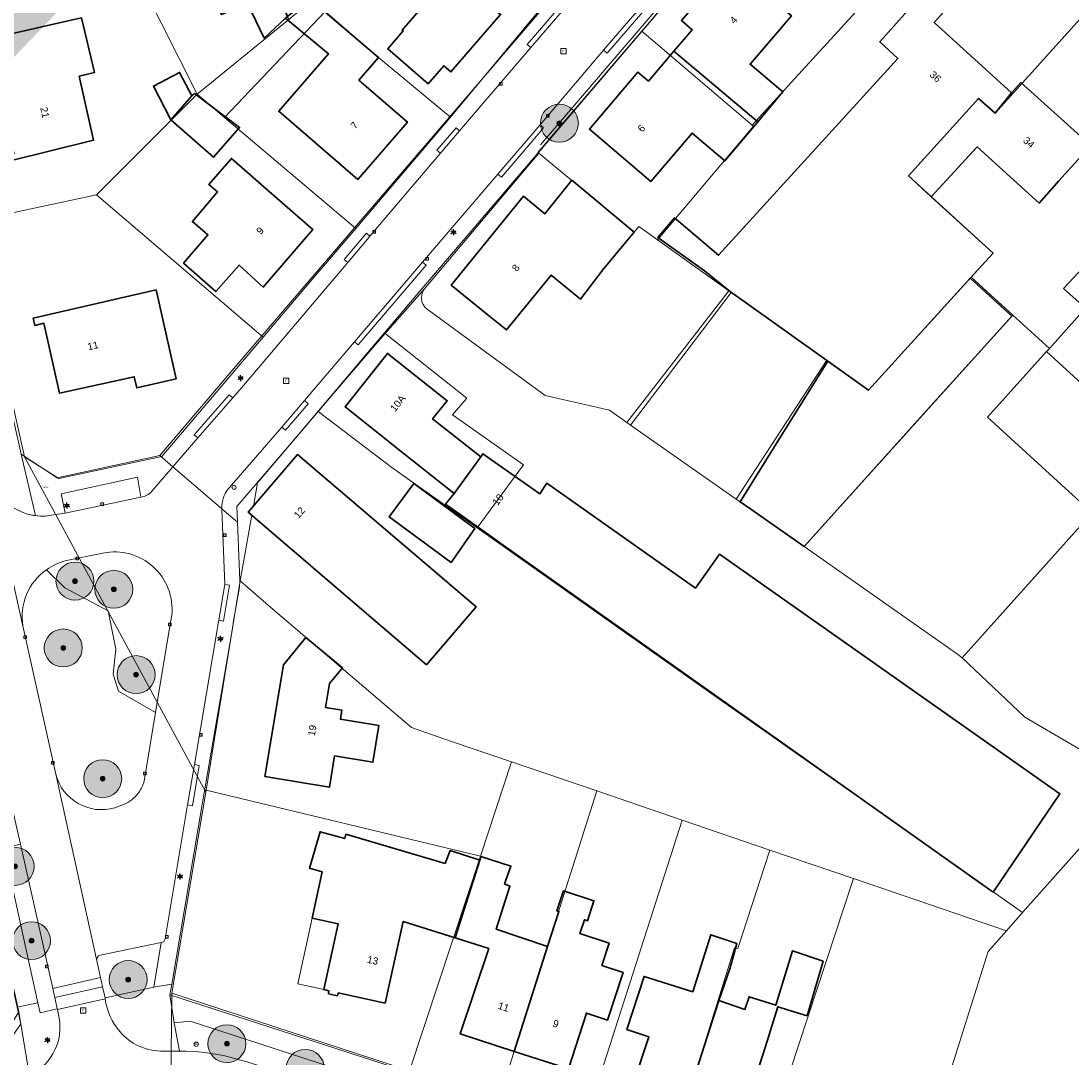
# Model space of a CAD drawing. Header units: millimetres. Extents: x 162876 to 168130, y 402614 to 405602.
# Tile 122 of 256: x 165482 to 165592, y 403750 to 403860. Entities that reach past the tile are written whole.
import ezdxf
from ezdxf.enums import TextEntityAlignment as Align

# ---------------------------------------------------------------- set-up
doc = ezdxf.new("R2010")
doc.units = ezdxf.units.MM
for name, color, linetype, lineweight in [('X-CA190022.004-UO-BGT_Ondergrond$0$GE_203_VGOHaag_Lijn_GEM', 253, 'X-CA190022.004-UO-BGT_Ondergrond$0$Heg', 9), ('X-CA190022.004-UO-BGT_Ondergrond$0$GE_314_WGDRijbaanLokaleweg_Vlak_GEM', 253, 'Continuous', 9), ('X-CA190022.004-UO-BGT_Ondergrond$0$GE_315_WGDRijbaanLokalewegverkeersdrempel_GEM', 253, 'Continuous', 9), ('X-CA190022.004-UO-BGT_Ondergrond$0$GE_317_WGDVoetpad_Vlak_GEM', 253, 'Continuous', 9), ('X-CA190022.004-UO-BGT_Ondergrond$0$GE_322_WGDInrit_Vlak_GEM', 253, 'Continuous', 9), ('X-CA190022.004-UO-BGT_Ondergrond$0$GE_366_OWGBerm_groenvoorziening_Vlak_GEM', 253, 'Continuous', 9), ('X-CA190022.004-UO-BGT_Ondergrond$0$GE_367_OWGBerm_groenvoorziening_grasenk_GEM', 253, 'Continuous', 9), ('X-CA190022.004-UO-BGT_Ondergrond$0$GE_401_OTDErf_Vlak_GEM', 253, 'Continuous', 9), ('X-CA190022.004-UO-BGT_Ondergrond$0$GE_4502_GBKN_Huisnummer_Lijn_GEM', 7, 'Continuous', 9), ('X-CA190022.004-UO-BGT_Ondergrond$0$GE_601_PNDgrondvlakpand_Vlak_MV_GEM', 34, 'Continuous', 35), ('X-CA190022.004-UO-BGT_Ondergrond$0$GE_632_GBILuifel_Inrichtend_Vlak_GEM', 253, 'Continuous', 9), ('X-CA190022.004-UO-BGT_Ondergrond$0$GE_814_BRDVerkeersbord_Punt_GEM', 7, 'Continuous', 25), ('X-CA190022.004-UO-BGT_Ondergrond$0$GE_861_PALLichtmast_Punt_GEM', 202, 'Continuous', 25), ('X-CA190022.004-UO-BGT_Ondergrond$0$GE_884_PutGasput_Punt_GEM', 32, 'Continuous', 25), ('X-CA190022.004-UO-BGT_Ondergrond$0$GE_885_PutInspectieofRioolput_Punt_GEM', 253, 'Continuous', 9), ('X-CA190022.004-UO-BGT_Ondergrond$0$GE_886_PutKolk_Punt_GEM', 253, 'Continuous', 9), ('X-CA190022.004-UO-BGT_Ondergrond$0$N-WE-RI-PUT_INSPECTIE-S', 253, 'Continuous', 9), ('X-CA190022.004-UO-DWM_Beplanting_v0.1$0$B-WE-GR-BOOM-S AFKOMSTIG UIT BGT', 252, 'Continuous', 0), ('X-CA190022.004-UO-KAD_Percelen$0$B-WE-KG-GRENS_PERCEEL-GV', 150, 'Continuous', 9)]:
    doc.layers.add(name, color=color, linetype=linetype, lineweight=lineweight)
doc.layers.add('X-CA190022.004-UO-DWM_Beplanting_v0.1$0$B-WE-GR-BOOM-S AFKOMSTIG UIT BOMENBESTAND GEMEENTE', color=252, linetype='Continuous')
doc.layers.add('X-CA190022.004-UO-TXT_Tekst 1op200_v0.1$0$X-XX-AL-VERWIJZING-V', color=253, linetype='Continuous', lineweight=0, transparency=0.4)
doc.styles.add('X-CA190022.004-UO-BGT_Ondergrond$0$BGT_NAR', font='arial.ttf', dxfattribs={"height": 1})
doc.styles.add('X-CA190022.004-UO-BGT_Ondergrond$0$NLCS-ISO', font='NLCS-ISO.ttf')
doc.styles.add('X-CA190022.004-UO-BGT_Ondergrond$0$NLCS-ISO-M250-T30', font='NLCS-ISO.ttf', dxfattribs={"height": 0.75})
doc.linetypes.add('X-CA190022.004-UO-BGT_Ondergrond$0$Heg', pattern='A,5,-1.5,[2,dgnlstyle-meierijstad.shx,S=0.007937,R=45,X=0,Y=0],-1.5', length=8)

# ---------------------------------------------------------------- blocks, each defined once
blk = doc.blocks.new('X-CA190022.004-UO-BGT_Ondergrond$0$SRI-KOLK-SO')
at = {"color": 0, "linetype": 'ByBlock', "lineweight": 18}
blk.add_lwpolyline([(-1.125, -1.125), (1.125, -1.125), (1.125, 1.125), (-1.125, 1.125)], close=True, dxfattribs=at)
at = {"color": 0, "linetype": 'ByBlock', "lineweight": 18, "style": 'X-CA190022.004-UO-BGT_Ondergrond$0$NLCS-ISO'}
blk.add_text('k', height=1.5, dxfattribs=at).set_placement((0, 0), align=Align.MIDDLE_CENTER)
blk = doc.blocks.new('X-CA190022.004-UO-BGT_Ondergrond$0$IMGEOKolk')
at = {"xscale": 5, "yscale": 5, "zscale": 5}
blk.add_blockref('X-CA190022.004-UO-BGT_Ondergrond$0$SRI-KOLK-SO', (0, 0), dxfattribs=at)
blk = doc.blocks.new('X-CA190022.004-UO-BGT_Ondergrond$0$SIE-WEG_PAAL_VERKEERSBORD-SO')
at = {"linetype": 'ByBlock', "lineweight": 18}
blk.add_circle((0, 0), 1.5, dxfattribs=at)
at = {"linetype": 'ByBlock', "lineweight": 18, "style": 'X-CA190022.004-UO-BGT_Ondergrond$0$NLCS-ISO'}
blk.add_text('vb', height=1.5, dxfattribs=at).set_placement((0, 0.13), align=Align.MIDDLE_CENTER)
blk = doc.blocks.new('X-CA190022.004-UO-BGT_Ondergrond$0$IMGEOVerkeersbord')
at = {"xscale": 5, "yscale": 5, "zscale": 5}
blk.add_blockref('X-CA190022.004-UO-BGT_Ondergrond$0$SIE-WEG_PAAL_VERKEERSBORD-SO', (0, 0), dxfattribs=at)
blk = doc.blocks.new('X-CA190022.004-UO-BGT_Ondergrond$0$SRI-PUT_INSPECTIEPUT_RIOOLPUT-SO')
at = {"color": 0, "linetype": 'ByBlock', "lineweight": 18}
blk.add_lwpolyline([(-1.12, -1.12), (1.12, -1.12), (1.12, 1.12), (-1.12, 1.12)], close=True, dxfattribs=at)
at = {"color": 0, "linetype": 'ByBlock', "lineweight": 18, "style": 'X-CA190022.004-UO-BGT_Ondergrond$0$NLCS-ISO'}
blk.add_text('r', height=1.5, dxfattribs=at).set_placement((0, 0.28), align=Align.MIDDLE_CENTER)
blk = doc.blocks.new('X-CA190022.004-UO-BGT_Ondergrond$0$IMGEOInspectierioolput')
at = {"layer": 'X-CA190022.004-UO-BGT_Ondergrond$0$N-WE-RI-PUT_INSPECTIE-S', "xscale": 10, "yscale": 10, "zscale": 10}
blk.add_blockref('X-CA190022.004-UO-BGT_Ondergrond$0$SRI-PUT_INSPECTIEPUT_RIOOLPUT-SO', (0, 0), dxfattribs=at)
blk = doc.blocks.new('X-CA190022.004-UO-BGT_Ondergrond$0$N-SIE-WEG_LICHTMAST-SO')
h = blk.add_hatch(color=256)
h.paths.add_polyline_path([(1.16, 0.5, 0.658505), (-1.16, 0.5)])
h.paths.add_polyline_path([(-1.16, -0.5, 0.658505), (1.16, -0.5)])
at = {"flags": 128}
for points in [[(-2.19, 1.27), (-1.1, 0.63)], [(-1.16, 0.5), (1.16, 0.5)], [(0, 1.27), (0, 2.53)], [(1.1, 0.63), (2.19, 1.27)], [(-2.19, -1.27), (-1.1, -0.63)], [(-1.16, -0.5), (1.16, -0.5)], [(0, -1.27), (0, -2.53)], [(2.19, -1.27), (1.1, -0.63)]]:
    blk.add_lwpolyline(points, dxfattribs=at)
at = {"ltscale": 0.5}
blk.add_circle((0, 0), 1.27, dxfattribs=at)
at = {"style": 'X-CA190022.004-UO-BGT_Ondergrond$0$NLCS-ISO'}
blk.add_attdef('TYPE', text='', height=1.8, dxfattribs=at).set_placement((0, 2.53), align=Align.BOTTOM_CENTER)
blk = doc.blocks.new('X-CA190022.004-UO-BGT_Ondergrond$0$IMGEOLichtmastpaal')
at = {"xscale": 5, "yscale": 5, "zscale": 5}
blk.add_blockref('X-CA190022.004-UO-BGT_Ondergrond$0$N-SIE-WEG_LICHTMAST-SO', (0, 6.4), dxfattribs=at)
blk = doc.blocks.new('X-CA190022.004-UO-BGT_Ondergrond$0$IMGEOGasput')
at = {"insert": (-7, 3.4), "char_height": 6, "attachment_point": 1, "style": 'X-CA190022.004-UO-BGT_Ondergrond$0$NLCS-ISO-M250-T30'}
blk.add_mtext_dynamic_manual_height_columns('GAS', width=7.484, gutter_width=3.75, heights=[0], dxfattribs=at)
blk = doc.blocks.new('X-CA190022.004-UO-DWM_Beplanting_v0.1$0$SGR-BOOM_01-SO')
at = {"linetype": 'ByBlock', "lineweight": 18}
h = blk.add_hatch(color=0, dxfattribs=at)
h.dxf.hatch_style = 1
edge = h.paths.add_edge_path()
edge.add_arc((0, 0), 0.25, 0, 360)
at = {"color": 0, "linetype": 'ByBlock', "lineweight": 18}
for radius in [2, 0.25]:
    blk.add_circle((0, 0), radius, dxfattribs=at)
blk = doc.blocks.new('X-CA190022.004-UO-DWM_Beplanting_v0.1$0$IMGEOBoom')
at = {"transparency": 33554457}
h = blk.add_hatch(color=256, dxfattribs=at)
h.dxf.hatch_style = 1
edge = h.paths.add_edge_path()
edge.add_arc((0, 0), 100, 0, 360)
edge = h.paths.add_edge_path(flags=17)
edge.add_arc((0, 0), 12.5, 0, 360)
h = blk.add_hatch()
h.set_pattern_fill('ANGLE', color=256)
h.set_pattern_definition([(0, (0, 0), (0, 6.985), [5.08, -1.905]), (90, (0, 0), (-6.985, 4e-16), [5.08, -1.905])])
edge = h.paths.add_edge_path(flags=17)
edge.add_arc((0, 0), 12.5, 0, 360)
at = {"xscale": 50, "yscale": 50, "zscale": 50}
blk.add_blockref('X-CA190022.004-UO-DWM_Beplanting_v0.1$0$SGR-BOOM_01-SO', (0, 0), dxfattribs=at)

msp = doc.modelspace()

# ---------------------------------------------------------------- hatches: boundary and pattern name
at = {"layer": 'X-CA190022.004-UO-TXT_Tekst 1op200_v0.1$0$X-XX-AL-VERWIJZING-V'}
h = msp.add_hatch(color=256, dxfattribs=at)
h.dxf.hatch_style = 1
h.paths.add_polyline_path([(165471.506, 403877.339), (165470.295, 403878.587), (165468.473, 403879.052), (165464.873, 403880.204), (165449.202, 403882.613), (165469.033, 403843.252), (165489.15, 403864.185)])

# ---------------------------------------------------------------- linework, layer by layer
at = {"layer": 'X-CA190022.004-UO-BGT_Ondergrond$0$GE_203_VGOHaag_Lijn_GEM'}
for p, q in [((165536.512, 403846.473), (165560.926, 403875.04)), ((165500.882, 403777.188), (165497.641, 403758.03)), ((165497.641, 403758.03), (165497.45, 403756.9)), ((165497.45, 403756.9), (165513.858, 403751.578))]:
    msp.add_line(p, q, dxfattribs=at)
at = {"layer": 'X-CA190022.004-UO-BGT_Ondergrond$0$GE_314_WGDRijbaanLokaleweg_Vlak_GEM', "flags": 128}
for points in [[(165502.917, 403808.141), (165502.893, 403808.161), (165497.775, 403812.536), (165497.751, 403812.557), (165500.392, 403815.595), (165504.072, 403819.827), (165505.198, 403821.121), (165516.194, 403834.086), (165518.269, 403836.533), (165518.537, 403836.849), (165525.955, 403845.595), (165527.984, 403847.97), (165535.484, 403856.75), (165539.836, 403861.844), (165550.345, 403874.147), (165552.584, 403876.768), (165560.161, 403885.638), (165564.717, 403881.714), (165548.225, 403862.397), (165543.538, 403856.907), (165543.157, 403856.46), (165536.455, 403848.611)], [(165478.305, 403811.974), (165481.96, 403795.79), (165485.43, 403780.168), (165489.74, 403760.491), (165490.137, 403758.733), (165485.103, 403757.574), (165481.697, 403772.782), (165480.837, 403776.605), (165477.651, 403790.821), (165476.805, 403794.698), (165474.217, 403806.45), (165473.354, 403810.267), (165469.938, 403825.724), (165469.082, 403829.58), (165463.884, 403852.941), (165463.532, 403854.483)], [(165536.455, 403848.611), (165532.004, 403843.397), (165524.084, 403834.12), (165516.922, 403825.732), (165511.626, 403819.528), (165509.251, 403816.746), (165509.249, 403816.744), (165503.498, 403810.082)], [(165495.551, 403809.975), (165497.751, 403812.557), (165497.775, 403812.536), (165502.893, 403808.161), (165502.917, 403808.141), (165502.917, 403808.118), (165502.917, 403808.095), (165503.241, 403800.148), (165502.605, 403796.375), (165502.576, 403796.203), (165500.041, 403781.167), (165499.324, 403776.916)], [(165481.96, 403795.79), (165478.305, 403811.974)], [(165484.341, 403807.366), (165485.196, 403807.49), (165486.401, 403807.665), (165494.404, 403809.349)], [(165490.4, 403803.45), (165486.558, 403802.669)], [(165494.739, 403779.445), (165494.84, 403780.05), (165495.942, 403786.651), (165497.53, 403796.162), (165497.654, 403796.906)], [(165489.74, 403760.491), (165485.43, 403780.168)], [(165491.64, 403776.62), (165492.56, 403776.95)], [(165499.324, 403776.916), (165496.943, 403762.795)], [(165496.543, 403762.413), (165490.12, 403761.088)], [(165490.358, 403757.752), (165485.318, 403756.62), (165485.103, 403757.574), (165490.137, 403758.733), (165490.358, 403757.752)], [(165485.593, 403755.348), (165490.636, 403756.481)], [(165496.454, 403750.975), (165498.478, 403750.961)]]:
    msp.add_lwpolyline(points, dxfattribs=at)
at = {"layer": 'X-CA190022.004-UO-BGT_Ondergrond$0$GE_314_WGDRijbaanLokaleweg_Vlak_GEM'}
for centre, radius, start, end in [((165484.031, 403813.187), 5.824, 213.94465, 258.89646), ((165494.095, 403811.28), 1.955, 279.10202, 318.14689), ((165507.455, 403808.094), 4.538, 164.16288, 179.40184), ((165505.714, 403808.387), 2.79, 142.5899, 160.19989), ((165483.944, 403812.225), 4.864, 257.71847, 262.08652), ((165484.01, 403812.645), 5.289, 262.00644, 273.59248), ((165487.957, 403796.762), 6.071, 103.32006, 125.40061), ((165491.637, 403797.529), 6.049, 354.09088, 101.80043), ((165487.963, 403796.755), 6.08, 125.41303, 189.12751), ((165490.237, 403781.373), 4.956, 194.07747, 286.44072), ((165491.179, 403780.351), 3.673, 323.70941, 345.71873), ((165491.179, 403780.359), 3.678, 292.05205, 323.61251), ((165490.248, 403760.587), 0.517, 104.35006, 190.69514), ((165497.226, 403757.363), 6.649, 187.6225, 220.91939), ((165478.881, 403753.442), 6.978, 351.28993, 15.85552), ((165496.579, 403756.7), 5.727, 220.14716, 268.74531), ((165479.99, 403753.647), 5.924, 277.86175, 347.70504)]:
    msp.add_arc(centre, radius, start, end, dxfattribs=at)
at = {"layer": 'X-CA190022.004-UO-BGT_Ondergrond$0$GE_314_WGDRijbaanLokaleweg_Vlak_GEM', "extrusion": (0, 0, -1)}
for centre, radius, start, end in [((-165496.487, 403762.872), 0.462, 189.55345, 263.08374), ((-165498.562, 403728.693), 22.268, 89.78315, 103.48786)]:
    msp.add_arc(centre, radius, start, end, dxfattribs=at)
at = {"layer": 'X-CA190022.004-UO-BGT_Ondergrond$0$GE_315_WGDRijbaanLokalewegverkeersdrempel_GEM', "flags": 128}
msp.add_lwpolyline([(165490.636, 403756.481), (165485.593, 403755.348), (165485.586, 403755.429), (165485.318, 403756.62), (165490.358, 403757.752), (165490.625, 403756.57), (165490.63, 403756.526), (165490.636, 403756.481)], dxfattribs=at)
at = {"layer": 'X-CA190022.004-UO-BGT_Ondergrond$0$GE_317_WGDVoetpad_Vlak_GEM', "flags": 128}
for points in [[(165535.484, 403856.75), (165527.984, 403847.97), (165527.604, 403848.295), (165525.575, 403845.92), (165525.955, 403845.595), (165518.537, 403836.849), (165518.156, 403837.172), (165515.812, 403834.409), (165516.194, 403834.086), (165505.198, 403821.121), (165504.072, 403819.827), (165503.695, 403820.155), (165500.015, 403815.923), (165500.392, 403815.595), (165497.751, 403812.557), (165496.379, 403813.731), (165503.758, 403822.41), (165538.32, 403862.77)], [(165471.251, 403861.21), (165475.856, 403840.688), (165476.379, 403837.959), (165481.78, 403813.875), (165483.274, 403807.407)], [(165503.498, 403810.082), (165509.249, 403816.744), (165509.251, 403816.746), (165509.629, 403816.419), (165512.006, 403819.203), (165511.626, 403819.528), (165516.922, 403825.732), (165517.303, 403825.407), (165524.464, 403833.795), (165524.084, 403834.12), (165532.004, 403843.397), (165532.384, 403843.073), (165535.69, 403846.944), (165536.835, 403848.286), (165536.455, 403848.611), (165543.157, 403856.46), (165543.537, 403856.136), (165548.606, 403862.073)], [(165539.455, 403862.169), (165535.104, 403857.075), (165535.484, 403856.75)], [(165549.443, 403861.087), (165544.889, 403855.755), (165539.384, 403849.311), (165523.788, 403831.058), (165519.066, 403825.532), (165510.227, 403815.032), (165504.507, 403808.362), (165504.57, 403806.727), (165502.917, 403808.141)], [(165471.623, 403809.864), (165472.465, 403806.022), (165475.086, 403794.345), (165475.924, 403790.398), (165479.13, 403776.229), (165479.964, 403772.388), (165483.554, 403756.074), (165481.356, 403755.59), (165462.301, 403841.619), (165460.148, 403852.164), (165456.61, 403853.94), (165462.294, 403856.681)], [(165483.274, 403807.407), (165481.78, 403813.875), (165481.789, 403813.869), (165485.591, 403811.388), (165496.378, 403813.731), (165496.379, 403813.731), (165497.751, 403812.557), (165495.551, 403809.975)], [(165494.404, 403809.349), (165494.03, 403811.445), (165485.982, 403809.715), (165486.401, 403807.665), (165485.196, 403807.49), (165484.341, 403807.366)], [(165496.943, 403762.795), (165499.324, 403776.916), (165499.817, 403776.833), (165500.534, 403781.084), (165500.041, 403781.167), (165502.576, 403796.203), (165502.605, 403796.375), (165503.098, 403796.292), (165503.734, 403800.065), (165503.241, 403800.148), (165502.917, 403808.095), (165502.917, 403808.118), (165502.917, 403808.141), (165504.57, 403806.727)], [(165504.57, 403806.727), (165504.809, 403800.559), (165504.776, 403799.861), (165504.133, 403796.118), (165504.103, 403795.945), (165500.882, 403777.188), (165497.641, 403758.03), (165495.753, 403757.704), (165496.543, 403762.413)], [(165490.636, 403756.481), (165490.63, 403756.526), (165490.625, 403756.57), (165495.753, 403757.704), (165497.641, 403758.03), (165497.45, 403756.9)], [(165480.8, 403747.778), (165480.748, 403747.757), (165480.297, 403749.54), (165480.237, 403749.525), (165479.939, 403749.454), (165479.488, 403751.348), (165480.17, 403751.51), (165481.746, 403753.829), (165481.356, 403755.59), (165483.554, 403756.074), (165483.789, 403755.007), (165485.586, 403755.429), (165485.593, 403755.348)], [(165497.45, 403756.9), (165497.902, 403753.954), (165498.478, 403750.961), (165496.454, 403750.975)], [(165513.858, 403751.578), (165618.71, 403717.57), (165617.692, 403715.99), (165576.923, 403729.134), (165570.607, 403731.17), (165559.151, 403734.858), (165555.132, 403736.176), (165544.095, 403739.721), (165536.878, 403742.069), (165526.406, 403745.445), (165518.922, 403747.852), (165499.586, 403754.119), (165497.902, 403753.954), (165497.45, 403756.9), (165513.858, 403751.578)]]:
    msp.add_lwpolyline(points, dxfattribs=at)
at = {"layer": 'X-CA190022.004-UO-BGT_Ondergrond$0$GE_317_WGDVoetpad_Vlak_GEM', "extrusion": (0, 0, -1)}
for centre, radius, start, end in [((-165484.031, 403813.187), 5.824, 281.10354, 326.05535), ((-165494.095, 403811.28), 1.955, 221.85311, 260.89798), ((-165507.455, 403808.094), 4.538, 0.59816, 15.83712), ((-165505.714, 403808.387), 2.79, 19.80011, 37.4101), ((-165483.944, 403812.225), 4.864, 277.91348, 282.28153), ((-165484.01, 403812.645), 5.289, 266.40752, 277.99356), ((-165497.226, 403757.363), 6.649, 319.08061, 352.3775), ((-165478.881, 403753.442), 6.978, 164.14448, 188.71007), ((-165496.579, 403756.7), 5.727, 271.25469, 319.85284), ((-165479.99, 403753.647), 5.924, 192.29496, 262.13825)]:
    msp.add_arc(centre, radius, start, end, dxfattribs=at)
at = {"layer": 'X-CA190022.004-UO-BGT_Ondergrond$0$GE_317_WGDVoetpad_Vlak_GEM'}
msp.add_arc((165496.487, 403762.872), 0.462, 276.91626, 350.44655, dxfattribs=at)
at = {"layer": 'X-CA190022.004-UO-BGT_Ondergrond$0$GE_322_WGDInrit_Vlak_GEM', "flags": 128}
for points in [[(165548.225, 403862.397), (165548.606, 403862.073), (165543.537, 403856.136), (165543.157, 403856.46), (165543.538, 403856.907), (165548.225, 403862.397)], [(165539.836, 403861.844), (165535.484, 403856.75), (165535.104, 403857.075), (165539.455, 403862.169), (165539.836, 403861.844)], [(165527.984, 403847.97), (165525.955, 403845.595), (165525.575, 403845.92), (165527.604, 403848.295), (165527.984, 403847.97)], [(165536.455, 403848.611), (165536.835, 403848.286), (165535.69, 403846.944), (165532.384, 403843.073), (165532.004, 403843.397), (165536.455, 403848.611)], [(165518.537, 403836.849), (165518.269, 403836.533), (165516.194, 403834.086), (165515.812, 403834.409), (165518.156, 403837.172), (165518.537, 403836.849)], [(165524.084, 403834.12), (165524.464, 403833.795), (165517.303, 403825.407), (165516.922, 403825.732), (165524.084, 403834.12)], [(165504.072, 403819.827), (165500.392, 403815.595), (165500.015, 403815.923), (165503.695, 403820.155), (165504.072, 403819.827)], [(165511.626, 403819.528), (165512.006, 403819.203), (165509.629, 403816.419), (165509.251, 403816.746), (165511.626, 403819.528)], [(165503.241, 403800.148), (165503.734, 403800.065), (165503.098, 403796.292), (165502.605, 403796.375), (165503.241, 403800.148)], [(165500.041, 403781.167), (165500.534, 403781.084), (165499.817, 403776.833), (165499.324, 403776.916), (165500.041, 403781.167)]]:
    msp.add_lwpolyline(points, dxfattribs=at)
at = {"layer": 'X-CA190022.004-UO-BGT_Ondergrond$0$GE_366_OWGBerm_groenvoorziening_Vlak_GEM', "flags": 128}
for points in [[(165486.558, 403802.669), (165490.4, 403803.45)], [(165484.44, 403801.71), (165486.388, 403799.796), (165490.944, 403797.364), (165491.743, 403793.343), (165491.491, 403790.693), (165492.05, 403788.894), (165495.942, 403786.651), (165494.84, 403780.05), (165494.739, 403779.445)], [(165497.53, 403796.162), (165495.942, 403786.651), (165492.05, 403788.894), (165491.491, 403790.693), (165491.743, 403793.343), (165490.944, 403797.364), (165486.388, 403799.796), (165484.44, 403801.71)], [(165497.654, 403796.906), (165497.53, 403796.162)], [(165485.43, 403780.168), (165481.96, 403795.79)], [(165492.56, 403776.95), (165491.64, 403776.62)], [(165481.697, 403772.782), (165485.103, 403757.574), (165485.318, 403756.62), (165485.586, 403755.429), (165483.789, 403755.007), (165483.554, 403756.074), (165479.964, 403772.388), (165481.218, 403772.673), (165481.697, 403772.782)], [(165497.902, 403753.954), (165499.586, 403754.119), (165518.922, 403747.852), (165518.366, 403746.211), (165518.206, 403745.737), (165505.595, 403749.835), (165504.894, 403750.03), (165503.756, 403750.347)], [(165498.478, 403750.961), (165497.902, 403753.954)]]:
    msp.add_lwpolyline(points, dxfattribs=at)
at = {"layer": 'X-CA190022.004-UO-BGT_Ondergrond$0$GE_366_OWGBerm_groenvoorziening_Vlak_GEM', "extrusion": (0, 0, -1)}
for centre, radius, start, end in [((-165491.637, 403797.529), 6.049, 78.19957, 185.90912), ((-165487.957, 403796.762), 6.071, 54.59939, 76.67994), ((-165487.963, 403796.755), 6.08, 350.87249, 54.58697), ((-165490.237, 403781.373), 4.956, 253.55928, 345.92253), ((-165491.179, 403780.351), 3.673, 194.28127, 216.29059), ((-165491.179, 403780.359), 3.678, 216.38749, 247.94795)]:
    msp.add_arc(centre, radius, start, end, dxfattribs=at)
at = {"layer": 'X-CA190022.004-UO-BGT_Ondergrond$0$GE_366_OWGBerm_groenvoorziening_Vlak_GEM'}
msp.add_arc((165498.562, 403728.693), 22.268, 76.51214, 90.21685, dxfattribs=at)
at = {"layer": 'X-CA190022.004-UO-BGT_Ondergrond$0$GE_367_OWGBerm_groenvoorziening_grasenk_GEM', "flags": 128}
for points in [[(165486.401, 403807.665), (165485.982, 403809.715), (165494.03, 403811.445), (165494.404, 403809.349), (165486.401, 403807.665)], [(165496.543, 403762.413), (165495.753, 403757.704), (165490.625, 403756.57), (165490.358, 403757.752), (165490.137, 403758.733), (165489.74, 403760.491)], [(165490.12, 403761.088), (165496.543, 403762.413)]]:
    msp.add_lwpolyline(points, dxfattribs=at)
at = {"layer": 'X-CA190022.004-UO-BGT_Ondergrond$0$GE_367_OWGBerm_groenvoorziening_grasenk_GEM', "extrusion": (0, 0, -1)}
msp.add_arc((-165490.248, 403760.587), 0.517, 349.30486, 75.64994, dxfattribs=at)
at = {"layer": 'X-CA190022.004-UO-BGT_Ondergrond$0$GE_401_OTDErf_Vlak_GEM', "flags": 128}
for points in [[(165509.83, 403860.03), (165512.15, 403861.93), (165519.43, 403855.69), (165517.37, 403853.32), (165522.48, 403848.89), (165517.24, 403842.84), (165508.923, 403850.034), (165514.177, 403856.07), (165509.636, 403859.848), (165507.392, 403857.735), (165505.644, 403861.385), (165502.903, 403860.217), (165501.589, 403863.211), (165497.879, 403861.497), (165494.82, 403868.11), (165501.25, 403871.08), (165502.46, 403868.54), (165505.22, 403869.82), (165509.83, 403860.03)], [(165522.034, 403858.493), (165521.922, 403858.59), (165527.025, 403864.513), (165527.152, 403864.66), (165528.499, 403863.5), (165532.29, 403860.24), (165527.06, 403854.17), (165526.302, 403854.822), (165524.678, 403852.934), (165520.41, 403856.606), (165522.034, 403858.493)], [(165559.39, 403848.909), (165555.922, 403844.802), (165552.48, 403847.731), (165548.137, 403842.63), (165541.652, 403848.155), (165546.385, 403853.704), (165546.767, 403854.151), (165547.877, 403853.204), (165550.568, 403856.359), (165552.498, 403858.621), (165551.369, 403859.584), (165556.487, 403865.582), (165562.948, 403860.069), (165558.597, 403854.975), (165562.051, 403852.06), (165559.39, 403848.909)], [(165538.32, 403862.77), (165503.758, 403822.41), (165496.379, 403813.731), (165496.378, 403813.731), (165485.591, 403811.388), (165481.789, 403813.869), (165481.78, 403813.875), (165476.379, 403837.959), (165475.856, 403840.688), (165471.251, 403861.21)], [(165568.75, 403809.106), (165564.284, 403804.153), (165558.677, 403808.075), (165557.54, 403808.87), (165561.704, 403815.537), (165566.79, 403823.679), (165557.71, 403830.15), (165556.511, 403830.999), (165553.778, 403833.203), (165548.865, 403836.735), (165550.608, 403838.779), (165555.277, 403834.849), (165574.17, 403855.6), (165572.26, 403857.35), (165575.79, 403861.27)], [(165618.71, 403717.57), (165513.858, 403751.578), (165497.45, 403756.9), (165497.641, 403758.03), (165500.882, 403777.188), (165504.103, 403795.945), (165504.133, 403796.118), (165504.776, 403799.861), (165504.809, 403800.559), (165504.57, 403806.727), (165504.507, 403808.362), (165510.227, 403815.032), (165519.066, 403825.532), (165523.788, 403831.058), (165539.384, 403849.311), (165544.889, 403855.755), (165549.443, 403861.087)], [(165579.28, 403860.81), (165577.97, 403859.39), (165586.13, 403851.98), (165587.13, 403853.05), (165594.48, 403846.42), (165591.12, 403842.71), (165589.043, 403840.355), (165582.507, 403846.277), (165577.687, 403841.01), (165584.199, 403835.079), (165581.789, 403832.445), (165586.173, 403828.426), (165568.75, 403809.106)], [(165485.63, 403859.3), (165488.151, 403859.873), (165489.521, 403854.125), (165487.9, 403853.73), (165489.41, 403846.97), (165480.2, 403844.7), (165480.04, 403845.35), (165481.01, 403845.57), (165479.4, 403852.85), (165478.41, 403852.64), (165477.34, 403857.45), (165478.74, 403857.76), (165478.69, 403858.09), (165479.87, 403858.35), (165479.96, 403858.03), (165485.63, 403859.3)], [(165499.758, 403851.644), (165500.041, 403851.901), (165504.8, 403848.319), (165502.03, 403845.179), (165497.561, 403849.122), (165495.709, 403852.684), (165498.47, 403854.12), (165499.758, 403851.644)], [(165508.74, 403840.85), (165512.53, 403837.58), (165507.27, 403831.5), (165504.74, 403833.81), (165502.28, 403831.02), (165498.9, 403834), (165501.462, 403837.018), (165499.83, 403838.403), (165502.482, 403841.527), (165501.568, 403842.318), (165503.942, 403845.062), (165508.74, 403840.85)], [(165543.17, 403833.46), (165540.734, 403830.239), (165537.632, 403832.765), (165532.918, 403826.977), (165530.973, 403828.548), (165527.097, 403831.707), (165534.73, 403841.07), (165536.97, 403839.23), (165539.82, 403842.75), (165546.37, 403837.3), (165543.17, 403833.46)], [(165496.02, 403831.19), (165498.12, 403821.83), (165493.96, 403820.89), (165493.69, 403822.05), (165485.81, 403820.33), (165484.18, 403827.69), (165483.21, 403827.46), (165483.04, 403828.22), (165496.02, 403831.19)], [(165532.576, 403804.301), (165530.58, 403805.72), (165526.5, 403808.62), (165527.4, 403809.75), (165522.187, 403813.897), (165515.91, 403818.89), (165520.38, 403824.51), (165526.67, 403819.52), (165525.14, 403817.61), (165530.2, 403813.59), (165530.44, 403813.93), (165536.421, 403809.71), (165537.171, 403810.826), (165552.841, 403799.763), (165555.375, 403803.355), (165591.231, 403778.077), (165584.198, 403767.733), (165532.576, 403804.301)], [(165529.708, 403797.783), (165524.503, 403791.695), (165505.71, 403807.764), (165510.916, 403813.852), (165529.708, 403797.783)], [(165527.079, 403802.461), (165520.554, 403807.278), (165523.154, 403810.799), (165529.584, 403806.052), (165527.079, 403802.461)], [(165514.264, 403778.778), (165507.46, 403779.91), (165509.41, 403791.68), (165511.78, 403794.55), (165515.63, 403791.36), (165514.266, 403789.73), (165513.847, 403787.201), (165515.585, 403786.913), (165515.425, 403785.95), (165519.485, 403785.277), (165518.846, 403781.422), (165514.813, 403782.09), (165514.264, 403778.778)], [(165533.741, 403750.935), (165528.04, 403752.78), (165531.06, 403761.79), (165527.51, 403762.912), (165522.04, 403764.64), (165520.12, 403756.03), (165515.19, 403757.11), (165515.11, 403756.8), (165514.17, 403757.02), (165514.2, 403757.32), (165513.66, 403757.45), (165515.188, 403764.377), (165512.438, 403764.984), (165513.505, 403769.856), (165513.247, 403769.932), (165512.17, 403770.25), (165513.27, 403774.09), (165515.87, 403773.36), (165516, 403773.82), (165526.468, 403770.758), (165526.991, 403772.126), (165530.101, 403771.111), (165530.208, 403771.473), (165533.393, 403770.474), (165532.712, 403768.584), (165533.279, 403768.366), (165531.834, 403763.822), (165537.23, 403762.006), (165538.441, 403765.685), (165538.242, 403765.749), (165538.925, 403767.861), (165542.141, 403766.82), (165541.458, 403764.708), (165541.134, 403764.812), (165540.66, 403763.347), (165543.733, 403762.353), (165542.969, 403759.993), (165545.211, 403759.268), (165543.58, 403754.24), (165541.34, 403754.97), (165539.44, 403749.09), (165533.741, 403750.935)], [(165557.189, 403762.323), (165556.46, 403759.645), (165555.306, 403756.302), (165558.038, 403755.359), (165558.479, 403756.693), (165561.31, 403755.797), (165563.052, 403761.534), (165566.281, 403760.434), (165564.59, 403754.701), (165561.513, 403755.644), (165560.216, 403751.452), (165559.09, 403747.98), (165557.55, 403743.23), (165551.717, 403745.122), (165546.11, 403746.94), (165547.915, 403752.483), (165545.607, 403753.232), (165547.428, 403758.842), (165552.547, 403757.222), (165554.439, 403763.234), (165557.189, 403762.323)]]:
    msp.add_lwpolyline(points, dxfattribs=at)
at = {"layer": 'X-CA190022.004-UO-BGT_Ondergrond$0$GE_601_PNDgrondvlakpand_Vlak_MV_GEM', "flags": 128}
for points in [[(165497.879, 403861.497), (165494.82, 403868.11), (165501.25, 403871.08), (165502.46, 403868.54), (165505.22, 403869.82), (165509.83, 403860.03), (165509.636, 403859.848), (165507.392, 403857.735), (165505.644, 403861.385), (165502.903, 403860.217), (165501.589, 403863.211), (165497.879, 403861.497)], [(165528.499, 403863.5), (165532.29, 403860.24), (165527.06, 403854.17), (165526.302, 403854.822), (165524.678, 403852.934), (165520.41, 403856.606), (165522.034, 403858.493), (165521.922, 403858.59), (165527.025, 403864.513), (165527.152, 403864.66), (165528.499, 403863.5)], [(165550.568, 403856.359), (165552.498, 403858.621), (165551.369, 403859.584), (165556.487, 403865.582), (165562.948, 403860.069), (165558.597, 403854.975), (165562.051, 403852.06), (165559.39, 403848.909), (165550.568, 403856.359)], [(165586.13, 403851.98), (165584.401, 403849.815), (165582.663, 403851.383), (165575.269, 403843.212), (165577.687, 403841.01), (165584.199, 403835.079), (165581.789, 403832.445), (165571.068, 403820.636), (165566.79, 403823.679), (165557.71, 403830.15), (165556.511, 403830.999), (165553.778, 403833.203), (165548.865, 403836.735), (165550.608, 403838.779), (165555.277, 403834.849), (165574.17, 403855.6), (165572.26, 403857.35), (165575.79, 403861.27), (165576.06, 403861.06), (165577.4, 403862.52), (165579.28, 403860.81), (165577.97, 403859.39), (165586.13, 403851.98)], [(165509.83, 403860.03), (165512.15, 403861.93), (165519.43, 403855.69), (165517.37, 403853.32), (165522.48, 403848.89), (165517.24, 403842.84), (165508.923, 403850.034), (165514.177, 403856.07), (165509.636, 403859.848), (165509.83, 403860.03)], [(165487.9, 403853.73), (165489.41, 403846.97), (165480.2, 403844.7), (165480.04, 403845.35), (165481.01, 403845.57), (165479.4, 403852.85), (165478.41, 403852.64), (165477.34, 403857.45), (165478.74, 403857.76), (165478.69, 403858.09), (165479.87, 403858.35), (165479.96, 403858.03), (165485.63, 403859.3), (165488.151, 403859.873), (165489.521, 403854.125), (165487.9, 403853.73)], [(165550.568, 403856.359), (165559.39, 403848.909), (165555.922, 403844.802), (165552.48, 403847.731), (165548.137, 403842.63), (165541.652, 403848.155), (165546.385, 403853.704), (165546.767, 403854.151), (165547.877, 403853.204), (165550.568, 403856.359)], [(165499.758, 403851.644), (165497.561, 403849.122), (165495.709, 403852.684), (165498.47, 403854.12), (165499.758, 403851.644)], [(165586.13, 403851.98), (165587.13, 403853.05), (165594.48, 403846.42), (165591.12, 403842.71), (165589.043, 403840.355), (165582.507, 403846.277), (165577.687, 403841.01), (165575.269, 403843.212), (165582.663, 403851.383), (165584.401, 403849.815), (165586.13, 403851.98)], [(165500.041, 403851.901), (165504.8, 403848.319), (165502.03, 403845.179), (165497.561, 403849.122), (165499.758, 403851.644), (165500.041, 403851.901)], [(165508.74, 403840.85), (165512.53, 403837.58), (165507.27, 403831.5), (165504.74, 403833.81), (165502.28, 403831.02), (165498.9, 403834), (165501.462, 403837.018), (165499.83, 403838.403), (165502.482, 403841.527), (165501.568, 403842.318), (165503.942, 403845.062), (165508.74, 403840.85)], [(165530.973, 403828.548), (165527.097, 403831.707), (165534.73, 403841.07), (165536.97, 403839.23), (165539.82, 403842.75), (165546.37, 403837.3), (165543.17, 403833.46), (165540.734, 403830.239), (165537.632, 403832.765), (165532.918, 403826.977), (165530.973, 403828.548)], [(165586.173, 403828.426), (165568.75, 403809.106), (165564.284, 403804.153), (165558.677, 403808.075), (165557.54, 403808.87), (165561.704, 403815.537), (165566.79, 403823.679), (165571.068, 403820.636), (165581.789, 403832.445), (165586.173, 403828.426)], [(165496.02, 403831.19), (165498.12, 403821.83), (165493.96, 403820.89), (165493.69, 403822.05), (165485.81, 403820.33), (165484.18, 403827.69), (165483.21, 403827.46), (165483.04, 403828.22), (165496.02, 403831.19)], [(165525.14, 403817.61), (165530.2, 403813.59), (165527.4, 403809.75), (165522.187, 403813.897), (165515.91, 403818.89), (165520.38, 403824.51), (165526.67, 403819.52), (165525.14, 403817.61)], [(165524.503, 403791.695), (165505.71, 403807.764), (165510.916, 403813.852), (165529.708, 403797.783), (165524.503, 403791.695)], [(165555.375, 403803.355), (165591.231, 403778.077), (165584.198, 403767.733), (165532.576, 403804.301), (165530.58, 403805.72), (165526.5, 403808.62), (165527.4, 403809.75), (165530.2, 403813.59), (165530.44, 403813.93), (165536.421, 403809.71), (165537.171, 403810.826), (165552.841, 403799.763), (165555.375, 403803.355)], [(165527.079, 403802.461), (165520.554, 403807.278), (165523.154, 403810.799), (165529.584, 403806.052), (165527.079, 403802.461)], [(165513.847, 403787.201), (165515.585, 403786.913), (165515.425, 403785.95), (165519.485, 403785.277), (165518.846, 403781.422), (165514.813, 403782.09), (165514.264, 403778.778), (165507.46, 403779.91), (165509.41, 403791.68), (165511.78, 403794.55), (165515.63, 403791.36), (165514.266, 403789.73), (165513.847, 403787.201)], [(165530.101, 403771.111), (165527.51, 403762.912), (165522.04, 403764.64), (165520.12, 403756.03), (165515.19, 403757.11), (165515.11, 403756.8), (165514.17, 403757.02), (165514.2, 403757.32), (165513.66, 403757.45), (165515.188, 403764.377), (165512.438, 403764.984), (165513.505, 403769.856), (165513.247, 403769.932), (165512.17, 403770.25), (165513.27, 403774.09), (165515.87, 403773.36), (165516, 403773.82), (165526.468, 403770.758), (165526.991, 403772.126), (165530.101, 403771.111)], [(165537.23, 403762.006), (165533.741, 403750.935), (165528.04, 403752.78), (165531.06, 403761.79), (165527.51, 403762.912), (165530.101, 403771.111), (165530.208, 403771.473), (165533.393, 403770.474), (165532.712, 403768.584), (165533.279, 403768.366), (165531.834, 403763.822), (165537.23, 403762.006)], [(165545.211, 403759.268), (165543.58, 403754.24), (165541.34, 403754.97), (165539.44, 403749.09), (165533.741, 403750.935), (165537.23, 403762.006), (165538.441, 403765.685), (165538.242, 403765.749), (165538.925, 403767.861), (165542.141, 403766.82), (165541.458, 403764.708), (165541.134, 403764.812), (165540.66, 403763.347), (165543.733, 403762.353), (165542.969, 403759.993), (165545.211, 403759.268)], [(165555.306, 403756.302), (165551.717, 403745.122), (165546.11, 403746.94), (165547.915, 403752.483), (165545.607, 403753.232), (165547.428, 403758.842), (165552.547, 403757.222), (165554.439, 403763.234), (165557.189, 403762.323), (165556.46, 403759.645), (165555.306, 403756.302)], [(165566.281, 403760.434), (165564.59, 403754.701), (165561.513, 403755.644), (165560.216, 403751.452), (165559.09, 403747.98), (165557.55, 403743.23), (165551.717, 403745.122), (165555.306, 403756.302), (165558.038, 403755.359), (165558.479, 403756.693), (165561.31, 403755.797), (165563.052, 403761.534), (165566.281, 403760.434)]]:
    msp.add_lwpolyline(points, dxfattribs=at)
at = {"layer": 'X-CA190022.004-UO-BGT_Ondergrond$0$GE_632_GBILuifel_Inrichtend_Vlak_GEM', "flags": 128}
msp.add_lwpolyline([(165513.66, 403757.45), (165510.918, 403758.046), (165512.438, 403764.984), (165515.188, 403764.377), (165513.66, 403757.45)], dxfattribs=at)
at = {"layer": 'X-CA190022.004-UO-KAD_Percelen$0$B-WE-KG-GRENS_PERCEEL-GV', "flags": 128}
for points in [[(165497.474, 403741.197), (165497.667, 403757.082), (165501.252, 403778.269), (165482.14, 403813.619), (165476.531, 403838.4), (165471.394, 403861.093), (165490.886, 403870.6), (165502.278, 403876.156), (165512.515, 403881.147), (165488.008, 403902.301), (165414.648, 403867.011), (165432.29, 403842.158), (165433.171, 403842.55), (165456.543, 403853.918), (165459.871, 403852.29), (165465.213, 403828.507), (165469.095, 403811.313), (165472.909, 403794.011), (165474.352, 403787.415), (165476.721, 403776.593), (165481.531, 403755.119), (165484.652, 403736.3)], [(165536.316, 403860.6), (165527.034, 403849.396), (165517.037, 403837.673), (165512.137, 403831.927), (165507.284, 403826.219), (165496.586, 403813.638), (165485.751, 403811.325), (165482.14, 403813.619), (165501.252, 403778.269), (165501.285, 403778.462), (165504.844, 403800.527), (165506.103, 403807.463), (165505.737, 403807.777), (165506.255, 403808.382), (165506.675, 403810.853), (165513.086, 403818.38), (165514.486, 403820.023), (165519.159, 403825.481), (165520.147, 403826.608), (165524.249, 403831.286), (165536.338, 403845.615), (165536.238, 403845.698), (165547.18, 403858.471), (165569.323, 403884.319)], [(165599.212, 403779.355), (165587.548, 403786.166), (165580.925, 403792.435), (165580.445, 403792.8), (165564.273, 403804.137), (165557.11, 403809.159), (165546.001, 403816.947), (165545.591, 403817.235), (165543.765, 403818.515), (165537.007, 403820.058), (165524.562, 403829.16), (165524.319, 403829.395), (165524.132, 403829.678), (165524.012, 403829.994), (165523.962, 403830.329), (165523.987, 403830.666), (165524.084, 403830.991), (165524.249, 403831.286), (165520.147, 403826.608), (165528.747, 403819.786), (165527.219, 403818.038), (165534.717, 403812.748), (165529.822, 403806.116), (165554.805, 403788.459), (165587.293, 403765.569), (165594.178, 403773.291)]]:
    msp.add_lwpolyline(points, dxfattribs=at)
for points in [[(165569.323, 403884.319), (165547.18, 403858.471), (165558.813, 403848.566), (165581.395, 403873.302)], [(165490.886, 403870.6), (165500.318, 403851.813), (165509.985, 403859.701), (165505.22, 403869.82), (165502.278, 403876.156)], [(165594.65, 403861.179), (165581.395, 403873.302), (165558.813, 403848.566), (165558.954, 403848.444), (165548.842, 403836.474), (165553.63, 403833.04), (165556.366, 403831.101), (165556.608, 403830.93), (165566.678, 403823.797), (165571.068, 403820.636), (165581.87, 403832.534), (165584.199, 403835.079), (165575.269, 403843.212), (165582.663, 403851.383), (165584.401, 403849.815)], [(165523.967, 403871.262), (165513.806, 403860.555), (165519.43, 403855.69), (165527.034, 403849.396), (165536.316, 403860.6)], [(165476.531, 403838.4), (165489.721, 403841.211), (165500.318, 403851.813), (165490.886, 403870.6), (165471.394, 403861.093)], [(165509.985, 403859.701), (165500.318, 403851.813), (165503.197, 403849.377), (165513.806, 403860.555), (165512.46, 403861.72)], [(165503.197, 403849.377), (165517.037, 403837.673), (165527.034, 403849.396), (165519.43, 403855.69), (165513.806, 403860.555)], [(165581.87, 403832.534), (165583.524, 403831.032), (165586.273, 403828.537), (165590.126, 403825.039), (165593.948, 403829.268), (165591.628, 403831.342), (165592.711, 403832.522), (165598, 403838.28), (165607.894, 403849.045), (165607.548, 403849.381), (165607.481, 403849.307), (165603.461, 403853.119), (165594.65, 403861.179), (165584.401, 403849.815), (165582.663, 403851.383), (165575.269, 403843.212), (165584.199, 403835.079)], [(165548.197, 403836.936), (165548.842, 403836.474), (165558.954, 403848.444), (165558.813, 403848.566), (165547.18, 403858.471), (165536.238, 403845.698), (165536.338, 403845.615), (165546.37, 403837.3), (165546.863, 403837.892)], [(165489.721, 403841.211), (165507.284, 403826.219), (165512.137, 403831.927), (165517.037, 403837.673), (165503.197, 403849.377), (165500.318, 403851.813)], [(165589.838, 403824.72), (165596.413, 403818.651), (165599.35, 403815.934), (165605.326, 403822.394), (165619.694, 403838.022), (165617.955, 403839.644), (165607.894, 403849.045), (165598, 403838.28), (165592.711, 403832.522), (165591.628, 403831.342), (165593.948, 403829.268), (165590.126, 403825.039)], [(165548.197, 403836.936), (165546.863, 403837.892), (165546.37, 403837.3), (165536.338, 403845.615), (165524.249, 403831.286), (165524.084, 403830.991), (165523.987, 403830.666), (165523.962, 403830.329), (165524.012, 403829.994), (165524.132, 403829.678), (165524.319, 403829.395), (165524.562, 403829.16), (165537.007, 403820.058), (165543.765, 403818.515), (165545.591, 403817.235), (165556.366, 403831.101), (165553.63, 403833.04), (165548.842, 403836.474)], [(165476.531, 403838.4), (165482.14, 403813.619), (165485.751, 403811.325), (165496.586, 403813.638), (165507.284, 403826.219), (165489.721, 403841.211)], [(165597.864, 403813.087), (165598.744, 403812.279), (165594.629, 403807.697), (165580.925, 403792.435), (165587.548, 403786.166), (165599.212, 403779.355), (165599.41, 403779.236), (165608.844, 403790.895), (165613.007, 403796.069), (165611.144, 403798.651), (165618.91, 403804.51), (165621.366, 403806.395), (165625.921, 403812.016), (165633.638, 403821.457), (165627.082, 403830.341), (165623.073, 403834.868), (165620.962, 403836.838), (165619.694, 403838.022), (165605.326, 403822.394), (165599.35, 403815.934), (165597.246, 403813.658)], [(165583.524, 403831.032), (165581.87, 403832.534), (165571.068, 403820.636), (165566.678, 403823.797), (165557.11, 403809.159), (165564.273, 403804.137), (165576.278, 403817.452), (165586.273, 403828.537)], [(165545.591, 403817.235), (165546.001, 403816.947), (165556.608, 403830.93), (165556.366, 403831.101)], [(165566.678, 403823.797), (165556.608, 403830.93), (165546.001, 403816.947), (165557.11, 403809.159)], [(165564.273, 403804.137), (165580.445, 403792.8), (165580.925, 403792.435), (165594.629, 403807.697), (165583.591, 403817.791), (165589.838, 403824.72), (165590.126, 403825.039), (165586.273, 403828.537), (165576.278, 403817.452)], [(165514.486, 403820.023), (165513.086, 403818.38), (165520.844, 403812.49), (165526.482, 403808.476), (165529.822, 403806.116), (165534.717, 403812.748), (165527.219, 403818.038), (165528.747, 403819.786), (165520.147, 403826.608), (165519.159, 403825.481)], [(165589.838, 403824.72), (165583.591, 403817.791), (165594.629, 403807.697), (165598.744, 403812.279), (165597.864, 403813.087), (165597.246, 403813.658), (165599.35, 403815.934), (165596.413, 403818.651)], [(165504.844, 403800.527), (165508.106, 403797.714), (165522.913, 403785.06), (165527.134, 403783.618), (165533.461, 403781.456), (165542.433, 403778.391), (165551.438, 403775.314), (165560.686, 403772.154), (165569.488, 403769.147), (165585.605, 403763.64), (165587.293, 403765.569), (165554.805, 403788.459), (165529.822, 403806.116), (165526.482, 403808.476), (165520.844, 403812.49), (165513.086, 403818.38), (165506.675, 403810.853), (165506.255, 403808.382), (165505.737, 403807.777), (165506.103, 403807.463)], [(165501.285, 403778.462), (165530.17, 403771.502), (165533.461, 403781.456), (165527.134, 403783.618), (165522.913, 403785.06), (165508.106, 403797.714), (165504.844, 403800.527)], [(165522.699, 403748.901), (165532.122, 403745.822), (165542.433, 403778.391), (165533.461, 403781.456), (165530.17, 403771.502)], [(165530.17, 403771.502), (165501.285, 403778.462), (165501.252, 403778.269), (165497.667, 403757.082), (165522.699, 403748.901)], [(165532.122, 403745.822), (165541.033, 403742.91), (165551.438, 403775.314), (165542.433, 403778.391)], [(165560.686, 403772.154), (165551.438, 403775.314), (165541.033, 403742.91), (165550.1, 403739.947), (165556.944, 403761.853), (165557.295, 403761.768)], [(165585.605, 403763.64), (165583.673, 403761.464), (165574.402, 403732.035), (165588.559, 403727.473), (165597.031, 403753.768), (165601.641, 403768.075), (165594.178, 403773.291), (165587.293, 403765.569)], [(165569.488, 403769.147), (165560.686, 403772.154), (165557.295, 403761.768), (165556.944, 403761.853), (165550.1, 403739.947), (165558.926, 403737.062)], [(165585.605, 403763.64), (165569.488, 403769.147), (165558.926, 403737.062), (165567.579, 403734.234), (165574.402, 403732.035), (165583.673, 403761.464)], [(165549.815, 403726.102), (165559.019, 403723.148), (165567.77, 403720.338), (165583.063, 403715.431), (165584.913, 403714.837), (165592.167, 403712.46), (165611.82, 403706.2), (165618.794, 403717.691), (165602.696, 403722.916), (165588.559, 403727.473), (165574.402, 403732.035), (165567.579, 403734.234), (165558.926, 403737.062), (165550.1, 403739.947), (165541.033, 403742.91), (165532.122, 403745.822), (165522.699, 403748.901), (165497.667, 403757.082), (165497.474, 403741.197), (165499.244, 403742.085), (165531.706, 403731.915), (165536.581, 403730.362), (165540.834, 403728.985)], [(165391.917, 403717.093), (165408.458, 403721.036), (165423.895, 403724.715), (165428.377, 403725.818), (165453.285, 403731.719), (165455.345, 403732.374), (165481.79, 403738.476), (165484.652, 403736.3), (165481.531, 403755.119), (165479.271, 403751.487), (165471.092, 403749.508), (165457.839, 403746.302), (165431.213, 403739.961), (165426.893, 403738.932), (165417.244, 403736.634), (165396.598, 403731.696), (165374.404, 403726.389), (165371.68, 403725.783), (165350.191, 403720.664), (165346.422, 403722.843), (165351.9, 403704.52), (165353.94, 403708.04), (165376.242, 403713.357), (165380.334, 403714.316)]]:
    msp.add_lwpolyline(points, close=True, dxfattribs=at)

# ---------------------------------------------------------------- block references
at = {"layer": 'X-CA190022.004-UO-BGT_Ondergrond$0$GE_814_BRDVerkeersbord_Punt_GEM', "xscale": 0.03, "yscale": 0.03, "zscale": 0.02}
for p in [(165504.208, 403810.388), (165500.23, 403751.689)]:
    msp.add_blockref('X-CA190022.004-UO-BGT_Ondergrond$0$IMGEOVerkeersbord', p, dxfattribs=at)
at = {"layer": 'X-CA190022.004-UO-BGT_Ondergrond$0$GE_861_PALLichtmast_Punt_GEM', "xscale": 0.025, "yscale": 0.025, "zscale": 0.025}
for p in [(165527.339, 403837.121), (165504.904, 403821.737), (165486.6, 403808.311), (165502.793, 403794.264), (165498.513, 403769.212), (165484.562, 403751.976)]:
    msp.add_blockref('X-CA190022.004-UO-BGT_Ondergrond$0$IMGEOLichtmastpaal', p, dxfattribs=at)
at = {"layer": 'X-CA190022.004-UO-BGT_Ondergrond$0$GE_884_PutGasput_Punt_GEM', "xscale": 0.03, "yscale": 0.03, "zscale": 0.02}
msp.add_blockref('X-CA190022.004-UO-BGT_Ondergrond$0$IMGEOGasput', (165484.344, 403810.405), dxfattribs=at)
at = {"layer": 'X-CA190022.004-UO-BGT_Ondergrond$0$GE_885_PutInspectieofRioolput_Punt_GEM', "xscale": 0.025, "yscale": 0.025, "zscale": 0.025}
for p in [(165538.925, 403856.354), (165509.695, 403821.607), (165488.314, 403755.25)]:
    msp.add_blockref('X-CA190022.004-UO-BGT_Ondergrond$0$IMGEOInspectierioolput', p, dxfattribs=at)
at = {"layer": 'X-CA190022.004-UO-BGT_Ondergrond$0$GE_886_PutKolk_Punt_GEM', "xscale": 0.025, "yscale": 0.025, "zscale": 0.025}
for p in [(165532.332, 403852.927), (165537.272, 403849.553), (165518.969, 403837.315), (165524.562, 403834.487), (165490.31, 403808.609), (165503.251, 403805.345), (165487.688, 403802.882), (165497.431, 403795.924), (165482.197, 403794.591), (165500.729, 403784.307), (165485.128, 403781.368), (165494.826, 403780.245), (165497.141, 403763.008), (165484.495, 403759.869)]:
    msp.add_blockref('X-CA190022.004-UO-BGT_Ondergrond$0$IMGEOKolk', p, dxfattribs=at)
at = {"layer": 'X-CA190022.004-UO-DWM_Beplanting_v0.1$0$B-WE-GR-BOOM-S AFKOMSTIG UIT BGT', "xscale": 0.02, "yscale": 0.02, "zscale": 0.02}
for p in [(165538.492, 403848.766), (165487.448, 403800.502), (165491.546, 403799.643), (165486.216, 403793.459), (165493.889, 403790.648), (165490.371, 403779.685), (165481.14, 403770.437), (165482.87, 403762.607), (165493.055, 403758.508), (165503.457, 403751.748), (165511.714, 403749.149)]:
    msp.add_blockref('X-CA190022.004-UO-DWM_Beplanting_v0.1$0$IMGEOBoom', p, dxfattribs=at)
at = {"layer": 'X-CA190022.004-UO-DWM_Beplanting_v0.1$0$B-WE-GR-BOOM-S AFKOMSTIG UIT BOMENBESTAND GEMEENTE', "xscale": 0.02, "yscale": 0.02, "zscale": 0.02}
msp.add_blockref('X-CA190022.004-UO-DWM_Beplanting_v0.1$0$IMGEOBoom', (165538.492, 403848.766), dxfattribs=at)

# ---------------------------------------------------------------- texts
at = {"layer": 'X-CA190022.004-UO-BGT_Ondergrond$0$GE_4502_GBKN_Huisnummer_Lijn_GEM', "style": 'X-CA190022.004-UO-BGT_Ondergrond$0$BGT_NAR'}
for s, rotation, p in [('4', 49.6, (165556.848, 403859.65)), ('36', 317.8, (165578.127, 403853.676)), ('21', 282.5, (165484.276, 403849.902)), ('7', 49.1, (165516.893, 403848.548)), ('6', 49.6, (165547.136, 403848.227)), ('34', 317.9, (165587.969, 403846.737)), ('9', 49.2, (165506.957, 403837.444)), ('8', 50.8, (165533.9, 403833.523)), ('11', 12.3, (165489.343, 403825.323)), ('10A', 51.5, (165521.467, 403819.251)), ('10', 53.9, (165532.031, 403809.099)), ('12', 49.5, (165511.099, 403807.719)), ('19', 80.6, (165512.446, 403784.764)), ('13', 347.6, (165518.829, 403760.536)), ('11', 342.1, (165532.621, 403755.632)), ('9', 342.1, (165538.119, 403753.852))]:
    msp.add_text(s, height=0.75, rotation=rotation, dxfattribs=at).set_placement(p, align=Align.MIDDLE_CENTER)

doc.saveas('drawing.dxf')
